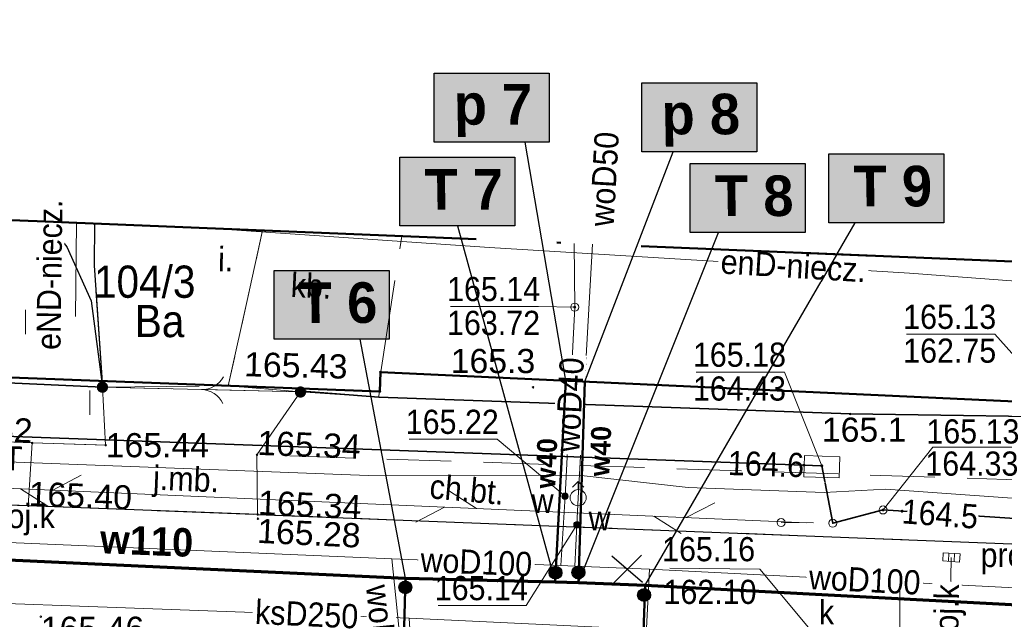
# Model space of a CAD drawing. Extents: x 0 to 7432618, y -40 to 5712028.
# Tile 111 of 165: x 7431175 to 7431206, y 5711972 to 5711991. Entities that reach past the tile are written whole.
import ezdxf
from ezdxf.enums import TextEntityAlignment as Align

# ---------------------------------------------------------------- set-up
doc = ezdxf.new("R2010")
doc.units = 0
doc.header["$MEASUREMENT"] = 0
for name, pattern in [('1 1', [2, 1, -1]), ('2 1', [3, 2, -1]), ('3 1', [4, 3, -1]), ('EGUG', [2, 1, -1]), ('MPGOO', [8.05, 6, -1, 0.05, -1])]:
    doc.linetypes.add(name, pattern=pattern)
for name, color, linetype, lineweight in [('EGDE', 7, 'Continuous', 20), ('EGDE_O', 7, 'Continuous', 20), ('EGPG', 7, 'Continuous', 20), ('EGUG', 7, 'Continuous', 60), ('EGUG_O', 7, 'Continuous', 20), ('granica', 94, 'Continuous', 50), ('MP_LINIE_REGULAC', 7, 'Continuous', 5), ('OTK', 7, 'Continuous', 20), ('OTK_O', 7, 'Continuous', 20), ('OTO', 7, 'Continuous', 20), ('OTRN', 7, 'Continuous', 20), ('OTRN_O', 7, 'Continuous', 18), ('OTRS', 7, 'Continuous', 20), ('OTRS_O', 7, 'Continuous', 20), ('OTZ', 7, 'Continuous', 20), ('PARSI', 7, 'Continuous', 20), ('woda przyłącze', 140, 'Continuous', 50), ('woda sieć', 150, 'Continuous', 70)]:
    doc.layers.add(name, color=color, linetype=linetype, lineweight=lineweight)
for name, color, linetype, lineweight, true_color in [('rura PRE', 7, 'Continuous', 30, 0x000000), ('SUE', 1, 'Continuous', 20, 0xff0000), ('SUE_O', 1, 'Continuous', 20, 0xff0000), ('SUK', 7, 'Continuous', 20, 0x803300), ('SUK_O', 7, 'Continuous', 20, 0x803300), ('SUL', 7, 'Continuous', 20, 0x000000), ('SUL_O', 7, 'Continuous', 20, 0x000000), ('SUP', 7, 'Continuous', 20, 0x000000), ('SUPS', 7, 'Continuous', 20, 0x000000), ('SUPS_O', 7, 'Continuous', 20, 0x000000), ('SUT', 7, 'Continuous', 20, 0xff9100), ('SUW', 5, 'Continuous', 20, 0x0000ff), ('SUW_O', 5, 'Continuous', 20, 0x0000ff)]:
    doc.layers.add(name, color=color, linetype=linetype, lineweight=lineweight, true_color=true_color)
doc.layers.add('rysunek', color=7, linetype='Continuous')
doc.styles.add('25', font='GOTHIC.TTF', dxfattribs={"oblique": 8, "height": 0.35})
doc.styles.add('BDOT', font='arial.ttf', dxfattribs={"width": 0.9})
doc.styles.add('EGiB', font='arial.ttf', dxfattribs={"width": 0.9})
doc.styles.add('GESUT', font='arial.ttf', dxfattribs={"width": 0.9})
doc.linetypes.add('OTOO', pattern='A,7.5,[30,msgB.shx,S=1.28,R=0,X=0,Y=0],7.5', length=15)

# ---------------------------------------------------------------- blocks, each defined once
blk = doc.blocks.new('oto')
at = {"layer": 'OTO', "color": 0, "const_width": 0.35}
blk.add_lwpolyline([(-0.175, 0, 1), (0.175, 0, 1)], format="xyb", close=True, dxfattribs=at)
blk = doc.blocks.new('OTOB')
at = {"color": 0}
for centre, start, end in [((-1.5, 0), 0, 63.26058), ((1.5, 0), 116.73942, 180)]:
    blk.add_arc(centre, 1.5, start, end, dxfattribs=at)
blk = doc.blocks.new('OTRS')
at = {"color": 0}
blk.add_circle((0, 0), 0.05, dxfattribs=at)
blk = doc.blocks.new('OTRN')
at = {"color": 0}
blk.add_circle((0, 0), 0.05, dxfattribs=at)
blk = doc.blocks.new('SUTP')
at = {"layer": 'SUT', "color": 0, "lineweight": 18}
for p, q in [((-1, 0.268), (0, 2)), ((1, -1.732), (0, 0))]:
    blk.add_line(p, q, dxfattribs=at)
blk = doc.blocks.new('SUPP')
at = {"color": 0}
blk.add_circle((0, 0), 0.25, dxfattribs=at)
blk = doc.blocks.new('SUWH')
at = {"color": 0}
for p, q in [((-0.35, 0.65), (0, 1)), ((0, 0.5), (0, 1)), ((0, 1), (0.35, 0.65))]:
    blk.add_line(p, q, dxfattribs=at)
blk.add_circle((0, 0), 0.5, dxfattribs=at)
blk = doc.blocks.new('SUPK')
at = {"color": 0}
blk.add_circle((0, 0), 0.25, dxfattribs=at)
blk = doc.blocks.new('SUPS_A')
at = {"layer": 'SUPS', "color": 0, "const_width": 0.09, "flags": 128}
blk.add_lwpolyline([(-0.045, 0, 1), (0.045, 0, 1)], format="xyb", close=True, dxfattribs=at)
at = {"layer": 'SUPS_O', "color": 0, "style": 'GESUT', "width": 0.9}
blk.add_attdef('RZG', text='', height=1.5, dxfattribs=at).set_placement((3.31, -1.44), align=Align.CENTER)
blk.add_attdef('RZD', text='', height=1.5, dxfattribs=at).set_placement((3.31, -2.04), align=Align.TOP_CENTER)
blk = doc.blocks.new('SUWW')
at = {"color": 0}
for radius in [0.2, 0.18, 0.16, 0.14, 0.12, 0.1, 0.08, 0.06, 0.04, 0.02]:
    blk.add_circle((0, 0), radius, dxfattribs=at)
blk = doc.blocks.new('SUKK')
at = {"color": 0}
for p, q in [((-0.15, 0.25), (-0.15, -0.25)), ((0.2, 0.25), (0.2, -0.25))]:
    blk.add_line(p, q, dxfattribs=at)
blk.add_lwpolyline([(-0.5, -0.25), (0.55, -0.25), (0.55, 0.25), (-0.5, 0.25)], close=True, dxfattribs=at)
blk = doc.blocks.new('SUPS_B')
at = {"layer": 'SUPS', "color": 0, "const_width": 0.09, "flags": 128}
blk.add_lwpolyline([(-0.045, 0, 1), (0.045, 0, 1)], format="xyb", close=True, dxfattribs=at)
at = {"layer": 'SUPS_O', "color": 0, "style": 'GESUT', "width": 0.9}
blk.add_attdef('RZEDNA', (1.597, -0.736), '', height=1.5, dxfattribs=at)
blk = doc.blocks.new('mzsk')
at = {"layer": 'PARSI', "color": 0}
for p, q in [((0, -5), (0, 5)), ((5, 0), (-5, 0))]:
    blk.add_line(p, q, dxfattribs=at)
blk = doc.blocks.new('EGPG_b')
at = {"layer": 'EGPG', "lineweight": 0}
h = blk.add_hatch(color=0, dxfattribs=at)
h.dxf.hatch_style = 1
edge = h.paths.add_edge_path()
edge.add_arc((0, 0), 0.09, 0, 360)
blk = doc.blocks.new('SUCW')
at = {"color": 0}
for radius in [0.2, 0.18, 0.16, 0.14, 0.12, 0.1, 0.08, 0.06, 0.04, 0.02]:
    blk.add_circle((0, 0), radius, dxfattribs=at)

msp = doc.modelspace()

# ---------------------------------------------------------------- hatches: boundary and pattern name
at = {"layer": 'woda sieć', "linetype": 'ByBlock'}
for points in [[(7431191.625, 5711989.276), (7431188.06, 5711989.276), (7431188.06, 5711987.137), (7431191.625, 5711987.137)], [(7431198.065, 5711988.976), (7431194.5, 5711988.976), (7431194.5, 5711986.837), (7431198.065, 5711986.837)], [(7431190.565, 5711986.676), (7431187, 5711986.676), (7431187, 5711984.537), (7431190.565, 5711984.537)], [(7431203.865, 5711986.776), (7431200.3, 5711986.776), (7431200.3, 5711984.637), (7431203.865, 5711984.637)], [(7431199.565, 5711986.476), (7431196, 5711986.476), (7431196, 5711984.337), (7431199.565, 5711984.337)], [(7431186.665, 5711983.161), (7431183.1, 5711983.161), (7431183.1, 5711981.022), (7431186.665, 5711981.022)]]:
    msp.add_hatch(color=256, dxfattribs=at).paths.add_polyline_path(points)

# ---------------------------------------------------------------- linework, layer by layer
at = {"layer": 'OTK', "color": 18, "lineweight": 25, "true_color": 0x000000}
for points in [[(7431176.048, 5711984.675), (7431176.68, 5711983.887), (7431177.43, 5711982.217), (7431177.78, 5711979.537)], [(7431177.539, 5711984.613), (7431177.52, 5711983.307), (7431177.78, 5711979.537)], [(7431175.48, 5711975.857), (7431169.15, 5711976.097), (7431150.7, 5711976.787), (7431141.98, 5711977.187), (7431134.021, 5711977.403), (7431107.31, 5711978.407)], [(7431182.59, 5711975.587), (7431175.48, 5711975.857)], [(7431182.59, 5711975.587), (7431211.55, 5711974.457), (7431221.09, 5711974.097), (7431224.73, 5711973.937), (7431235.23, 5711973.497)]]:
    msp.add_lwpolyline(points, dxfattribs=at)
at = {"layer": 'OTK', "color": 18, "linetype": '3 1', "lineweight": 18, "true_color": 0x000000}
for points in [[(7431176.048, 5711984.675), (7431176.68, 5711983.887), (7431177.43, 5711982.217), (7431177.78, 5711979.537), (7431177.52, 5711983.307), (7431177.539, 5711984.613)], [(7431177.539, 5711984.613), (7431177.52, 5711983.307), (7431177.78, 5711979.537), (7431181.68, 5711979.577), (7431182.743, 5711984.398)], [(7431182.743, 5711984.398), (7431181.68, 5711979.577), (7431183.92, 5711979.387), (7431186.344, 5711979.231), (7431186.395, 5711979.879), (7431187.058, 5711984.22)]]:
    msp.add_lwpolyline(points, dxfattribs=at)
msp.add_lwpolyline([(7431182.57, 5711977.437), (7431183.92, 5711979.387), (7431177.78, 5711979.537), (7431177.88, 5711977.737), (7431175.6, 5711977.807), (7431175.48, 5711975.857), (7431182.59, 5711975.587)], close=True, dxfattribs=at)
at = {"layer": 'OTK', "color": 18, "linetype": '2 1', "lineweight": 18, "true_color": 0x000000}
for points in [[(7431175.6, 5711977.807), (7431169.04, 5711978.067), (7431156.9, 5711978.737), (7431146.32, 5711979.067), (7431141.15, 5711979.077), (7431141.14, 5711978.757), (7431141.98, 5711977.187), (7431150.7, 5711976.787), (7431169.15, 5711976.097), (7431175.48, 5711975.857)], [(7431211.55, 5711974.457), (7431221.09, 5711974.097), (7431221.25, 5711976.127), (7431221.99, 5711976.147), (7431222.09, 5711977.867), (7431221.01, 5711977.857), (7431220.98, 5711976.127), (7431209.58, 5711976.547), (7431182.57, 5711977.437), (7431182.59, 5711975.587)]]:
    msp.add_lwpolyline(points, close=True, dxfattribs=at)
at = {"layer": 'OTO', "color": 18, "linetype": 'OTOO', "lineweight": 35, "true_color": 0x000000}
for points in [[(7431177.78, 5711979.537), (7431156.92, 5711980.487)], [(7431183.98, 5711979.417), (7431186.344, 5711979.231)], [(7431209.382, 5711978.585), (7431200.96, 5711978.707), (7431186.344, 5711979.231)]]:
    msp.add_lwpolyline(points, dxfattribs=at)
at = {"layer": 'OTO', "color": 18, "lineweight": 18, "true_color": 0x000000}
msp.add_lwpolyline([(7431183.92, 5711979.387), (7431177.78, 5711979.537)], dxfattribs=at)
at = {"layer": 'OTZ', "color": 18, "linetype": 'Continuous', "lineweight": 18, "true_color": 0x000000}
for p, q in [((7431175.39, 5711981.182, 167.96), (7431175.39, 5711981.932, 167.96)), ((7431177.39, 5711978.682, 167.96), (7431177.39, 5711979.432, 167.96))]:
    msp.add_line(p, q, dxfattribs=at)
at = {"layer": 'OTZ', "color": 18, "linetype": '2 1', "lineweight": 18, "true_color": 0x000000}
for points in [[(7431157.359, 5711985.446), (7431156.92, 5711980.487), (7431156.9, 5711978.737), (7431169.04, 5711978.067), (7431175.6, 5711977.807), (7431177.88, 5711977.737), (7431177.78, 5711979.537)], [(7431177.78, 5711979.537), (7431177.43, 5711982.217), (7431176.68, 5711983.887), (7431176.048, 5711984.675)]]:
    msp.add_lwpolyline(points, dxfattribs=at)
at = {"layer": 'rura PRE', "color": 1, "elevation": 167.96, "flags": 128}
for points in [[(7431194.525, 5711973.472), (7431193.571, 5711974.294)], [(7431193.603, 5711973.438), (7431194.493, 5711974.328)]]:
    msp.add_lwpolyline(points, dxfattribs=at)
at = {"layer": 'rysunek', "linetype": 'ByBlock', "transparency": 33554676, "elevation": 167.96}
for points in [[(7431188.06, 5711989.276), (7431191.625, 5711989.276), (7431191.625, 5711987.137), (7431188.06, 5711987.137)], [(7431188.06, 5711989.276), (7431191.625, 5711989.276), (7431191.625, 5711987.137), (7431188.06, 5711987.137)], [(7431194.5, 5711988.976), (7431198.065, 5711988.976), (7431198.065, 5711986.837), (7431194.5, 5711986.837)], [(7431194.5, 5711988.976), (7431198.065, 5711988.976), (7431198.065, 5711986.837), (7431194.5, 5711986.837)], [(7431187, 5711986.676), (7431190.565, 5711986.676), (7431190.565, 5711984.537), (7431187, 5711984.537)], [(7431187, 5711986.676), (7431190.565, 5711986.676), (7431190.565, 5711984.537), (7431187, 5711984.537)], [(7431200.3, 5711986.776), (7431203.865, 5711986.776), (7431203.865, 5711984.637), (7431200.3, 5711984.637)], [(7431200.3, 5711986.776), (7431203.865, 5711986.776), (7431203.865, 5711984.637), (7431200.3, 5711984.637)], [(7431196, 5711986.476), (7431199.565, 5711986.476), (7431199.565, 5711984.337), (7431196, 5711984.337)], [(7431196, 5711986.476), (7431199.565, 5711986.476), (7431199.565, 5711984.337), (7431196, 5711984.337)], [(7431183.1, 5711983.161), (7431186.665, 5711983.161), (7431186.665, 5711981.022), (7431183.1, 5711981.022)], [(7431183.1, 5711983.161), (7431186.665, 5711983.161), (7431186.665, 5711981.022), (7431183.1, 5711981.022)]]:
    msp.add_lwpolyline(points, close=True, dxfattribs=at)
at = {"layer": 'SUE', "color": 1, "lineweight": 18, "true_color": 0xff0000}
msp.add_lwpolyline([(7431176.979, 5711984.636), (7431176.94, 5711981.727)], dxfattribs=at)
msp.add_lwpolyline([(7431180.538, 5711984.489), (7431181.49, 5711984.437), (7431189.78, 5711983.867), (7431202.8, 5711983.077), (7431206.64, 5711982.787, 0.290309), (7431207.677, 5711983.369)], format="xyb", dxfattribs=at)
at = {"layer": 'SUK', "color": 36, "linetype": '3 1', "lineweight": 18, "true_color": 0x803300}
msp.add_lwpolyline([(7431204.088, 5711974.256), (7431204.025, 5711970.285)], dxfattribs=at)
at = {"layer": 'SUK', "color": 36, "lineweight": 18, "true_color": 0x803300}
for points in [[(7431281.25, 5711969.137), (7431240.869, 5711970.168), (7431222.442, 5711970.784), (7431208.09, 5711971.376), (7431206.523, 5711971.492), (7431199.927, 5711971.771), (7431187.294, 5711972.374), (7431164.571, 5711973.199), (7431159.98, 5711973.277)], [(7431187.833, 5711963.433), (7431187.294, 5711972.374)]]:
    msp.add_lwpolyline(points, dxfattribs=at)
at = {"layer": 'SUL', "color": 18, "lineweight": 18, "true_color": 0x000000}
msp.add_lwpolyline([(7431273.668, 5711973.487), (7431207.434, 5711975.992), (7431202.063, 5711976.373), (7431200.154, 5711976.267), (7431195.939, 5711976.426), (7431192.53, 5711976.802), (7431186.016, 5711976.801), (7431108.245, 5711979.742), (7431106.746, 5711979.798), (7431045.07, 5711982.13), (7431044.284, 5711981.694), (7431044.011, 5711974.669), (7431043.244, 5711974.232), (7431015.548, 5711969.656), (7431015.17, 5711969.615)], dxfattribs=at)
at = {"layer": 'SUL', "color": 18, "lineweight": 35, "true_color": 0x000000}
msp.add_lwpolyline([(7431245.323, 5711973.501), (7431211.42, 5711975.107), (7431201.98, 5711975.727), (7431200.42, 5711975.317), (7431200.08, 5711977.097), (7431156.52, 5711978.677)], dxfattribs=at)
at = {"layer": 'SUP', "color": 30, "lineweight": 18, "true_color": 0xff9100}
msp.add_lwpolyline([(7431199.54, 5711977.417), (7431199.52, 5711976.757), (7431200.62, 5711976.727), (7431200.64, 5711977.377)], close=True, dxfattribs=at)
at = {"layer": 'SUP', "color": 18, "linetype": '1 1', "lineweight": 18, "true_color": 0x000000}
msp.add_lwpolyline([(7431198.82, 5711975.337), (7431200.42, 5711975.317)], dxfattribs=at)
at = {"layer": 'SUPS', "color": 5, "linetype": 'Continuous', "true_color": 0x0000ff}
msp.add_lwpolyline([(7431192.422, 5711982.019), (7431191.302, 5711982.043), (7431188.566, 5711982.043)], dxfattribs=at)
at = {"layer": 'SUPS', "color": 36, "linetype": 'Continuous', "true_color": 0x803300}
for points in [[(7431206.755, 5711979.713), (7431205.444, 5711981.182), (7431202.706, 5711981.182)], [(7431199.927, 5711971.771), (7431198.161, 5711973.887), (7431195.373, 5711973.917)]]:
    msp.add_lwpolyline(points, dxfattribs=at)
at = {"layer": 'SUPS', "color": 30, "linetype": 'Continuous', "true_color": 0xff9100}
for points in [[(7431200.08, 5711977.097), (7431198.928, 5711980.007), (7431196.188, 5711980.007)], [(7431201.98, 5711975.727), (7431203.527, 5711977.675), (7431206.075, 5711977.675)]]:
    msp.add_lwpolyline(points, dxfattribs=at)
at = {"layer": 'SUT', "color": 30, "lineweight": 18, "true_color": 0xff9100}
for points in [[(7431291.853, 5711972.356), (7431286.55, 5711972.587), (7431276.57, 5711972.547), (7431271.91, 5711972.747), (7431256.3, 5711973.237), (7431246.298, 5711973.467), (7431245.79, 5711973.627), (7431245.323, 5711973.501), (7431211.42, 5711975.107), (7431201.98, 5711975.727), (7431200.42, 5711975.317), (7431200.08, 5711977.097), (7431156.52, 5711978.677), (7431143.42, 5711979.197), (7431142.66, 5711979.427), (7431142.36, 5711979.437), (7431142.06, 5711979.467), (7431141.96, 5711979.237), (7431119.85, 5711980.187), (7431109.26, 5711980.687)], [(7431128.97, 5711978.357), (7431165, 5711976.827), (7431199.62, 5711975.327)]]:
    msp.add_lwpolyline(points, dxfattribs=at)
at = {"layer": 'SUW', "color": 5, "lineweight": 18, "true_color": 0x0000ff}
for points in [[(7431193.008, 5711984.518), (7431193.007, 5711984.506)], [(7431192.407, 5711983.999), (7431192.422, 5711982.019)], [(7431192.977, 5711983.976), (7431192.53, 5711976.107), (7431192.49, 5711975.267), (7431192.422, 5711973.985)], [(7431192.422, 5711982.019), (7431192.12, 5711976.157), (7431191.989, 5711974.002)], [(7431111.788, 5711976.898), (7431118.547, 5711976.67), (7431124.168, 5711976.579), (7431136.481, 5711976.193), (7431148.543, 5711975.76), (7431164.178, 5711975.168), (7431186.755, 5711974.213), (7431191.989, 5711974.002), (7431192.422, 5711973.985), (7431194.743, 5711973.894), (7431208.08, 5711973.211)], [(7431186.755, 5711974.213), (7431187.307, 5711968.758)], [(7431194.743, 5711973.894), (7431194.241, 5711964.098)]]:
    msp.add_lwpolyline(points, dxfattribs=at)
at = {"layer": 'woda przyłącze', "elevation": 167.96, "flags": 128}
for points in [[(7431186.976, 5711966.457), (7431187.178, 5711973.607)], [(7431194.609, 5711973.399), (7431194.347, 5711966.179)]]:
    msp.add_lwpolyline(points, dxfattribs=at)

# ---------------------------------------------------------------- block references
at = {"layer": 'OTO', "color": 18, "true_color": 0x000000, "xscale": 0.5, "yscale": 0.5, "zscale": 0.5, "rotation": 268.6005443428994}
msp.add_blockref('OTOB', (7431180.85, 5711979.462, 167.96), dxfattribs=at)
at = {"layer": 'OTO', "color": 18, "true_color": 0x000000, "xscale": 0.5, "yscale": 0.5, "zscale": 0.5}
for p in [(7431177.78, 5711979.537, 167.96), (7431183.92, 5711979.387, 167.96)]:
    msp.add_blockref('oto', p, dxfattribs=at)
at = {"layer": 'OTRN', "color": 18, "true_color": 0x000000}
ref = msp.add_blockref('OTRN', (7431191.13, 5711979.533, 167.96), dxfattribs=dict(at, xscale=0.5, yscale=0.5, zscale=0.5))
ref.add_attrib('RZEDNA', '165.3', dxfattribs={"layer": 'OTRN_O', "color": 0, "height": 0.75, "style": 'BDOT'}).set_placement((7431188.576, 5711980.723, 333.26), align=Align.TOP_LEFT)
ref = msp.add_blockref('OTRN', (7431200.96, 5711978.707, 167.96), dxfattribs=dict(at, xscale=0.5, yscale=0.5, zscale=0.5, rotation=359.9999999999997))
ref.add_attrib('RZEDNA', '165.1', dxfattribs={"layer": 'OTRN_O', "color": 0, "height": 0.75, "style": 'BDOT'}).set_placement((7431200.082, 5711978.593, 333.06), align=Align.TOP_LEFT)
at = {"layer": 'OTRS', "color": 18, "true_color": 0x000000}
ref = msp.add_blockref('OTRS', (7431183.92, 5711979.387, 167.96), dxfattribs=dict(at, xscale=0.5, yscale=0.5, zscale=0.5, rotation=359.9999999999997))
ref.add_attrib('RZEDNA', '165.43', dxfattribs={"layer": 'OTRS_O', "color": 0, "height": 0.75, "rotation": 358.6, "style": 'BDOT'}).set_placement((7431185.387, 5711980.548, 333.39), align=Align.TOP_RIGHT)
ref = msp.add_blockref('OTRS', (7431175.6, 5711977.807, 167.96), dxfattribs=dict(at, xscale=0.5, yscale=0.5, zscale=0.5, rotation=359.9999999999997))
ref.add_attrib('RZEDNA', '165.52', dxfattribs={"layer": 'OTRS_O', "color": 0, "height": 0.75, "rotation": 357.7, "style": 'BDOT'}).set_placement((7431175.6, 5711977.807, 333.48), align=Align.RIGHT)
ref = msp.add_blockref('OTRS', (7431177.88, 5711977.737, 167.96), dxfattribs=dict(at, xscale=0.5, yscale=0.5, zscale=0.5, rotation=359.9999999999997))
ref.add_attrib('RZEDNA', '165.44', dxfattribs={"layer": 'OTRS_O', "color": 0, "height": 0.75, "style": 'BDOT'}).set_placement((7431177.88, 5711977.737, 333.4), align=Align.MIDDLE_LEFT)
ref = msp.add_blockref('OTRS', (7431182.57, 5711977.437, 167.96), dxfattribs=dict(at, xscale=0.5, yscale=0.5, zscale=0.5, rotation=359.9999999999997))
ref.add_attrib('RZEDNA', '165.34', (7431182.57, 5711977.437, 333.3), dxfattribs={"layer": 'OTRS_O', "color": 0, "height": 0.75, "rotation": 357.8, "style": 'BDOT'})
ref = msp.add_blockref('OTRS', (7431175.48, 5711975.857, 167.96), dxfattribs=dict(at, xscale=0.5, yscale=0.5, zscale=0.5, rotation=359.9999999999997))
ref.add_attrib('RZEDNA', '165.40', (7431175.48, 5711975.857, 333.36), dxfattribs={"layer": 'OTRS_O', "color": 0, "height": 0.75, "rotation": 357.8, "style": 'BDOT'})
ref = msp.add_blockref('OTRS', (7431182.59, 5711975.587, 167.96), dxfattribs=dict(at, xscale=0.5, yscale=0.5, zscale=0.5, rotation=359.9999999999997))
ref.add_attrib('RZEDNA', '165.34', (7431182.59, 5711975.587, 333.3), dxfattribs={"layer": 'OTRS_O', "color": 0, "height": 0.75, "rotation": 357.3, "style": 'BDOT'})
ref = msp.add_blockref('OTRS', (7431182.6, 5711975.457, 167.96), dxfattribs=dict(at, xscale=0.5, yscale=0.5, zscale=0.5, rotation=359.9999999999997))
ref.add_attrib('RZEDNA', '165.28', dxfattribs={"layer": 'OTRS_O', "color": 0, "height": 0.75, "rotation": 357.3, "style": 'BDOT'}).set_placement((7431182.6, 5711975.457, 333.24), align=Align.TOP_LEFT)
ref = msp.add_blockref('OTRS', (7431175.87, 5711972.417, 167.96), dxfattribs=dict(at, xscale=0.5, yscale=0.5, zscale=0.5))
ref.add_attrib('RZEDNA', '165.46', dxfattribs={"layer": 'OTRS_O', "color": 0, "height": 0.75, "style": 'BDOT'}).set_placement((7431175.87, 5711972.417, 333.42), align=Align.TOP_LEFT)
at = {"layer": 'rura PRE', "rotation": 17.53284092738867}
for p in [(7431191.825, 5711973.78, 167.96), (7431192.535, 5711973.789, 167.96), (7431194.571, 5711973.088, 167.96)]:
    msp.add_blockref('SUCW', p, dxfattribs=at)
at = {"layer": 'SUK', "color": 36, "true_color": 0x803300, "xscale": 0.5, "yscale": 0.5, "zscale": 0.5, "rotation": 356.033122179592}
msp.add_blockref('SUKK', (7431204.088, 5711974.256, 167.96), dxfattribs=at)
at = {"layer": 'SUP', "color": 5, "true_color": 0x0000ff, "xscale": 0.5, "yscale": 0.5, "zscale": 0.5}
msp.add_blockref('SUPK', (7431192.422, 5711982.019, 167.96), dxfattribs=at)
at = {"layer": 'SUP', "color": 30, "true_color": 0xff9100, "xscale": 0.5, "yscale": 0.5, "zscale": 0.5}
msp.add_blockref('SUPK', (7431201.98, 5711975.727, 167.96), dxfattribs=at)
at = {"layer": 'SUP', "color": 18, "true_color": 0x000000, "xscale": 0.5, "yscale": 0.5, "zscale": 0.5}
for p in [(7431198.82, 5711975.337, 167.96), (7431198.82, 5711975.337, 167.96), (7431200.42, 5711975.317, 167.96), (7431200.42, 5711975.317, 167.96)]:
    msp.add_blockref('SUPP', p, dxfattribs=at)
at = {"layer": 'SUPS', "color": 5, "true_color": 0x0000ff}
ref = msp.add_blockref('SUPS_A', (7431192.422, 5711982.019, 167.96), dxfattribs=dict(at, xscale=0.5, yscale=0.5, zscale=0.5))
ref.add_attrib('RZG', '165.14', dxfattribs={"layer": 'SUPS_O', "color": 0, "height": 0.75, "style": 'GESUT', "width": 0.9}).set_placement((7431191.348, 5711982.206, 333.1), align=Align.RIGHT)
ref.add_attrib('RZD', '163.72', dxfattribs={"layer": 'SUPS_O', "color": 0, "height": 0.75, "style": 'GESUT', "width": 0.9}).set_placement((7431189.905, 5711981.906, 333.1), align=Align.TOP_CENTER)
at = {"layer": 'SUPS', "color": 36, "true_color": 0x803300}
ref = msp.add_blockref('SUPS_A', (7431206.755, 5711979.713, 167.96), dxfattribs=dict(at, xscale=0.5, yscale=0.5, zscale=0.5))
ref.add_attrib('RZG', '165.13', dxfattribs={"layer": 'SUPS_O', "color": 0, "height": 0.75, "style": 'GESUT', "width": 0.9}).set_placement((7431205.487, 5711981.345, 333.09), align=Align.RIGHT)
ref.add_attrib('RZD', '162.75', dxfattribs={"layer": 'SUPS_O', "color": 0, "height": 0.75, "style": 'GESUT', "width": 0.9}).set_placement((7431204.045, 5711981.045, 333.09), align=Align.TOP_CENTER)
at = {"layer": 'SUPS', "color": 30, "true_color": 0xff9100}
ref = msp.add_blockref('SUPS_A', (7431200.08, 5711977.097, 167.96), dxfattribs=dict(at, xscale=0.5, yscale=0.5, zscale=0.5))
ref.add_attrib('RZG', '165.18', dxfattribs={"layer": 'SUPS_O', "color": 0, "height": 0.75, "style": 'GESUT', "width": 0.9}).set_placement((7431198.969, 5711980.17, 333.14), align=Align.RIGHT)
ref.add_attrib('RZD', '164.43', dxfattribs={"layer": 'SUPS_O', "color": 0, "height": 0.75, "style": 'GESUT', "width": 0.9}).set_placement((7431197.527, 5711979.87, 333.14), align=Align.TOP_CENTER)
ref = msp.add_blockref('SUPS_A', (7431201.98, 5711975.727, 167.96), dxfattribs=dict(at, xscale=0.5, yscale=0.5, zscale=0.5))
ref.add_attrib('RZG', '165.13', (7431203.323, 5711977.789, 333.09), dxfattribs={"layer": 'SUPS_O', "color": 0, "height": 0.75, "style": 'GESUT', "width": 0.9})
ref.add_attrib('RZD', '164.33', dxfattribs={"layer": 'SUPS_O', "color": 0, "height": 0.75, "style": 'GESUT', "width": 0.9}).set_placement((7431204.733, 5711977.541, 333.09), align=Align.TOP_CENTER)
at = {"layer": 'SUPS', "color": 36, "true_color": 0x803300}
ref = msp.add_blockref('SUPS_A', (7431199.927, 5711971.771, 167.96), dxfattribs=dict(at, xscale=0.5, yscale=0.5, zscale=0.5))
ref.add_attrib('RZG', '165.16', (7431195.13, 5711974.136, 333.12), dxfattribs={"layer": 'SUPS_O', "color": 0, "height": 0.75, "style": 'GESUT', "width": 0.9})
ref.add_attrib('RZD', '162.10', dxfattribs={"layer": 'SUPS_O', "color": 0, "height": 0.75, "style": 'GESUT', "width": 0.9}).set_placement((7431196.615, 5711973.561, 333.12), align=Align.TOP_CENTER)
at = {"layer": 'SUT', "color": 30, "lineweight": 18, "true_color": 0xff9100, "xscale": 0.5, "yscale": 0.5, "zscale": 0.5}
for p, rotation in [((7431176.239, 5711976.34, 167.96), 87.51906557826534), ((7431188.381, 5711975.814, 167.96), 267.5190655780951), ((7431195.874, 5711975.49, 167.96), 87.51906557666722)]:
    msp.add_blockref('SUTP', p, dxfattribs=dict(at, rotation=rotation))
at = {"layer": 'SUW', "color": 5, "true_color": 0x0000ff, "xscale": 0.5, "yscale": 0.5, "zscale": 0.5}
for name, p in [('SUWH', (7431192.53, 5711976.107, 167.96)), ('SUWW', (7431192.12, 5711976.157, 167.96)), ('SUWW', (7431192.49, 5711975.267, 167.96))]:
    msp.add_blockref(name, p, dxfattribs=at)

# ---------------------------------------------------------------- texts
at = {"layer": 'EGDE_O', "color": 18, "true_color": 0x000000, "insert": (7431177.518, 5711983.309, 167.96), "char_height": 1, "attachment_point": 1, "style": 'EGiB'}
msp.add_mtext('104/3', dxfattribs=at)
at = {"layer": 'EGUG_O', "color": 96, "true_color": 0x008000, "insert": (7431178.782, 5711982.089, 167.96), "char_height": 1, "attachment_point": 1, "style": 'EGiB'}
msp.add_mtext('Ba', dxfattribs=at)
at = {"layer": 'OTK_O', "color": 18, "true_color": 0x000000, "char_height": 0.75, "attachment_point": 5, "style": 'BDOT'}
for s, insert, rotation in [('i.', (7431181.602, 5711983.505, 167.96), 358.5), ('kb.', (7431184.251, 5711982.677, 167.96), 357.3), ('j.mb.', (7431180.37, 5711976.577, 167.96), 357.7), ('ch.bt.', (7431189.08, 5711976.356, 167.96), 354.8)]:
    msp.add_mtext(s, dxfattribs=dict(at, insert=insert, rotation=rotation))
at = {"layer": 'SUK_O', "color": 36, "true_color": 0x803300, "char_height": 0.75, "attachment_point": 7, "style": 'GESUT'}
for s, insert in [('proj.k', (7431174, 5711974.937, 167.96)), ('proj.k', (7431205.003, 5711973.73, 167.96)), ('k', (7431199.99, 5711972.178, 167.96))]:
    msp.add_mtext(s, dxfattribs=dict(at, insert=insert))
at = {"layer": 'SUL_O', "color": 18, "true_color": 0x000000, "insert": (7431173.772, 5711977.264, 167.96), "char_height": 0.75, "attachment_point": 5, "rotation": 357.8, "style": 'GESUT'}
msp.add_mtext('proj.KT', dxfattribs=at)
at = {"layer": 'SUW_O', "color": 5, "true_color": 0x0000ff, "char_height": 0.75, "attachment_point": 7, "style": 'GESUT'}
for insert in [(7431191.085, 5711975.636, 167.96), (7431192.852, 5711975.096, 167.96)]:
    msp.add_mtext('w', dxfattribs=dict(at, insert=insert))
at = {"layer": 'woda przyłącze', "color": 0, "char_height": 1.26, "attachment_point": 1, "style": '25'}
for s, insert in [('\\fCentury Gothic|b1|i0;\\Q-1;p 7', (7431188.682, 5711988.941, 167.96)), ('\\fCentury Gothic|b1|i0;\\Q-1;p 8', (7431195.122, 5711988.641, 167.96)), ('\\fCentury Gothic|b1|i0;\\Q-1;T 7', (7431187.778, 5711986.305, 167.96)), ('\\fCentury Gothic|b1|i0;\\Q-1;T 9', (7431201.078, 5711986.405, 167.96)), ('\\fCentury Gothic|b1|i0;\\Q-1;T 8', (7431196.778, 5711986.105, 167.96)), ('\\fCentury Gothic|b1|i0;\\Q-1;T 6', (7431183.878, 5711982.79, 167.96))]:
    msp.add_mtext_dynamic_manual_height_columns(s, width=15.63873, gutter_width=5, heights=[0], dxfattribs=dict(at, insert=insert))
at = {"layer": 'woda przyłącze', "insert": (7431192.874, 5711976.791, 167.96), "char_height": 0.6174, "attachment_point": 1, "rotation": 87.6233, "style": '25'}
msp.add_mtext_dynamic_manual_height_columns('\\fCentury Gothic|b1|i0;\\Q-1;w40', width=7.66298, gutter_width=5, heights=[0], dxfattribs=at)
at = {"layer": 'woda sieć', "insert": (7431177.736, 5711975.267, 167.96), "char_height": 0.882, "attachment_point": 1, "rotation": 357.6962, "style": '25'}
msp.add_mtext_dynamic_manual_height_columns('\\fCentury Gothic|b1|i0;\\Q-1;w110', width=10.94711, gutter_width=5, heights=[0], dxfattribs=at)

# ---------------------------------------------------------------- next in the draw order: texts
at = {"layer": 'SUE_O', "color": 1, "true_color": 0xff0000, "char_height": 0.75, "attachment_point": 5, "style": 'GESUT', "bg_fill": 3, "box_fill_scale": 1.1, "bg_fill_color": 256, "bg_fill_transparency": 0}
for s, insert, rotation in [('eND-niecz.', (7431176.14, 5711983.025, 167.96), 89.2341), ('enD-niecz.', (7431199.2, 5711983.296, 167.96), 356.5)]:
    msp.add_mtext(s, dxfattribs=dict(at, insert=insert, rotation=rotation))
at = {"layer": 'SUK_O', "color": 36, "true_color": 0x803300, "char_height": 0.75, "attachment_point": 5, "style": 'GESUT', "bg_fill": 3, "box_fill_scale": 1.1, "bg_fill_color": 256, "bg_fill_transparency": 0}
for s, insert, rotation in [('proj.k', (7431204.057, 5711972.27, 167.96), 89.0931), ('ksD250', (7431184.113, 5711972.49, 167.96), 357.3)]:
    msp.add_mtext(s, dxfattribs=dict(at, insert=insert, rotation=rotation))
at = {"layer": 'SUW_O', "color": 5, "true_color": 0x0000ff, "char_height": 0.75, "attachment_point": 5, "style": 'GESUT', "bg_fill": 3, "box_fill_scale": 1.1, "bg_fill_color": 256, "bg_fill_transparency": 0}
for s, insert, rotation in [('woD50', (7431193.34, 5711985.992, 167.96), 86.7), ('woD40', (7431192.266, 5711978.992, 167.96), 87.1), ('woD100', (7431189.372, 5711974.107, 167.96), 357.7), ('woD100', (7431201.412, 5711973.553, 167.96), 357.1)]:
    msp.add_mtext(s, dxfattribs=dict(at, insert=insert, rotation=rotation))

# ---------------------------------------------------------------- next in the draw order: linework, layer by layer
at = {"layer": 'EGDE', "color": 18, "lineweight": 18, "true_color": 0x000000}
for points in [[(7431157.22, 5711980.507), (7431186.38, 5711979.407), (7431186.4, 5711980.007), (7431209.42, 5711978.937), (7431209.783, 5711983.282)], [(7431256.61, 5711975.797), (7431236.16, 5711977.487), (7431209.4, 5711978.587), (7431209.42, 5711978.937), (7431186.4, 5711980.007), (7431186.38, 5711979.407), (7431157.22, 5711980.507), (7431137.17, 5711981.257)]]:
    msp.add_lwpolyline(points, dxfattribs=at)
at = {"layer": 'EGUG', "color": 96, "linetype": 'EGUG', "lineweight": 18, "true_color": 0x008000}
msp.add_lwpolyline([(7431034.343, 5711999.459), (7431035.64, 5711990.377), (7431049.95, 5711984.527), (7431066.87, 5711983.897), (7431075.86, 5711983.567), (7431137.17, 5711981.257), (7431157.22, 5711980.507), (7431186.38, 5711979.407), (7431186.4, 5711980.007), (7431209.42, 5711978.937)], dxfattribs=at)
at = {"layer": 'EGUG', "color": 96, "linetype": 'EGUG', "lineweight": 13, "true_color": 0x008000}
msp.add_lwpolyline([(7431274.313, 5711980.643), (7431274.73, 5711976.147), (7431256.64, 5711976.847), (7431256.61, 5711975.797), (7431236.16, 5711977.487), (7431209.4, 5711978.587), (7431209.42, 5711978.937), (7431186.4, 5711980.007), (7431186.38, 5711979.407), (7431157.22, 5711980.507), (7431137.17, 5711981.257), (7431075.86, 5711983.567), (7431066.87, 5711983.897), (7431049.95, 5711984.527), (7431035.64, 5711990.377), (7431038.07, 5711971.517), (7431068.55, 5711970.417), (7431083.15, 5711970.007), (7431109.36, 5711969.267), (7431110.623, 5711956.858)], dxfattribs=at)
at = {"layer": 'MP_LINIE_REGULAC', "color": 7, "linetype": 'MPGOO', "lineweight": 50, "ltscale": 2.5, "flags": 128}
msp.add_lwpolyline([(7431036.4, 5712000.057), (7431054.17, 5711989.707), (7431233.86, 5711982.287), (7431271.17, 5711980.717), (7431291.199, 5711980.243), (7431293.548, 5711951.88), (7431030.54, 5711959.037), (7431015.642, 5711959.907), (7431014.007, 5711993.544)], close=True, dxfattribs=at)
at = {"layer": 'rysunek', "elevation": 167.96, "flags": 128}
for points in [[(7431192.144, 5711979.74), (7431190.881, 5711987.137)], [(7431192.735, 5711979.713), (7431195.469, 5711986.837)], [(7431188.783, 5711984.537), (7431191.81, 5711973.497)]]:
    msp.add_lwpolyline(points, dxfattribs=at)
at = {"layer": 'SUPS', "color": 5, "linetype": 'Continuous', "true_color": 0x0000ff}
for points in [[(7431192.12, 5711976.157), (7431190.016, 5711977.924), (7431187.285, 5711977.924)], [(7431192.49, 5711975.267), (7431190.921, 5711972.765), (7431188.185, 5711972.765)]]:
    msp.add_lwpolyline(points, dxfattribs=at)
at = {"layer": 'woda przyłącze', "elevation": 167.96, "flags": 128}
for points in [[(7431191.81, 5711973.497), (7431192.144, 5711979.74)], [(7431192.534, 5711973.477), (7431192.735, 5711979.713)]]:
    msp.add_lwpolyline(points, dxfattribs=at)

# ---------------------------------------------------------------- next in the draw order: block references
at = {"layer": 'PARSI', "xscale": 0.5, "yscale": 0.5, "zscale": 0.5}
msp.add_blockref('mzsk', (7431202.5, 5711970.937, 167.96), dxfattribs=at)
at = {"layer": 'SUPS', "color": 5, "true_color": 0x0000ff}
ref = msp.add_blockref('SUPS_A', (7431192.12, 5711976.157, 167.96), dxfattribs=dict(at, xscale=0.5, yscale=0.5, zscale=0.5))
ref.add_attrib('RZG', '165.22', dxfattribs={"layer": 'SUPS_O', "color": 0, "height": 0.75, "style": 'GESUT', "width": 0.9}).set_placement((7431190.066, 5711978.462, 333.18), align=Align.MIDDLE_RIGHT)
ref = msp.add_blockref('SUPS_A', (7431192.49, 5711975.267, 167.96), dxfattribs=dict(at, xscale=0.5, yscale=0.5, zscale=0.5))
ref.add_attrib('RZG', '165.14', dxfattribs={"layer": 'SUPS_O', "color": 0, "height": 0.75, "style": 'GESUT', "width": 0.9}).set_placement((7431190.966, 5711973.303, 333.1), align=Align.MIDDLE_RIGHT)

# ---------------------------------------------------------------- next in the draw order: texts
at = {"layer": 'woda przyłącze', "insert": (7431191.2, 5711976.414, 167.96), "char_height": 0.6174, "attachment_point": 1, "rotation": 87.6233, "style": '25'}
msp.add_mtext_dynamic_manual_height_columns('\\fCentury Gothic|b1|i0;\\Q-1;w40', width=7.66298, gutter_width=5, heights=[0], dxfattribs=at)

# ---------------------------------------------------------------- next in the draw order: block references
at = {"layer": 'EGPG', "color": 18, "true_color": 0x000000, "xscale": 0.5, "yscale": 0.5, "zscale": 0.5}
msp.add_blockref('EGPG_b', (7431186.38, 5711979.407, 167.96), dxfattribs=at)

# ---------------------------------------------------------------- next in the draw order: texts
at = {"layer": 'SUW_O', "color": 5, "true_color": 0x0000ff, "insert": (7431186.411, 5711972.467, 167.96), "char_height": 0.75, "attachment_point": 5, "rotation": 275.7803, "style": 'GESUT', "bg_fill": 3, "box_fill_scale": 1.1, "bg_fill_color": 256, "bg_fill_transparency": 0}
msp.add_mtext('woD', dxfattribs=at)

# ---------------------------------------------------------------- next in the draw order: wipeouts: each hides what was drawn before it
for points in [[(7431196.738, 5711976.775), (7431197.555, 5711976.663), (7431200.291, 5711976.582), (7431199.473, 5711976.694)], [(7431202.639, 5711975.257), (7431202.821, 5711976.062), (7431204.955, 5711975.925), (7431204.919, 5711975.136)]]:
    msp.add_wipeout(points).translate(0, 0, 167.96).dxf.layer = 'SUPS_O'

# ---------------------------------------------------------------- next in the draw order: linework, layer by layer
at = {"layer": 'rysunek', "elevation": 167.96, "flags": 128}
for points in [[(7431194.609, 5711973.399), (7431201.118, 5711984.637)], [(7431192.534, 5711973.477), (7431196.877, 5711984.337)]]:
    msp.add_lwpolyline(points, dxfattribs=at)

# ---------------------------------------------------------------- next in the draw order: block references
at = {"layer": 'EGPG', "color": 18, "true_color": 0x000000, "xscale": 0.5, "yscale": 0.5, "zscale": 0.5}
msp.add_blockref('EGPG_b', (7431186.4, 5711980.007, 167.96), dxfattribs=at)
at = {"layer": 'rura PRE', "rotation": 17.53284092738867}
msp.add_blockref('SUCW', (7431187.171, 5711973.328, 167.96), dxfattribs=at)
at = {"layer": 'SUPS', "color": 30, "true_color": 0xff9100}
ref = msp.add_blockref('SUPS_B', (7431199.531, 5711977.117, 167.96), dxfattribs=dict(at, xscale=0.5, yscale=0.5, zscale=0.5))
ref.add_attrib('RZEDNA', '164.6', dxfattribs={"layer": 'SUPS_O', "color": 0, "height": 0.75, "rotation": 358.3, "style": 'GESUT', "width": 0.9}).set_placement((7431199.531, 5711977.117, 332.56), align=Align.MIDDLE_RIGHT)
ref = msp.add_blockref('SUPS_B', (7431202.568, 5711975.689, 167.96), dxfattribs=dict(at, xscale=0.5, yscale=0.5, zscale=0.5))
ref.add_attrib('RZEDNA', '164.5', dxfattribs={"layer": 'SUPS_O', "color": 0, "height": 0.75, "rotation": 355.8, "style": 'GESUT', "width": 0.9}).set_placement((7431202.568, 5711975.689, 332.46), align=Align.MIDDLE_LEFT)

# ---------------------------------------------------------------- next in the draw order: linework, layer by layer
at = {"layer": 'granica', "elevation": 167.96, "flags": 128}
msp.add_lwpolyline([(7431035.64, 5711990.377), (7431049.95, 5711984.527), (7431075.86, 5711983.567), (7431137.17, 5711981.257), (7431157.22, 5711980.507), (7431186.38, 5711979.407), (7431186.4, 5711980.007), (7431209.42, 5711978.937), (7431209.4, 5711978.587), (7431236.16, 5711977.487), (7431256.61, 5711975.797), (7431256.64, 5711976.847), (7431274.73, 5711976.147), (7431274.319, 5711980.588)], dxfattribs=at)
at = {"layer": 'rysunek', "elevation": 167.96, "flags": 128}
msp.add_lwpolyline([(7431187.178, 5711973.607), (7431185.774, 5711981.022)], dxfattribs=at)
at = {"layer": 'woda sieć', "elevation": 167.96, "flags": 128}
msp.add_lwpolyline([(7431023.672, 5711979.694), (7431024.082, 5711979.684), (7431053.626, 5711978.901), (7431080.441, 5711977.852), (7431112.315, 5711976.383), (7431112.645, 5711976.373), (7431113.004, 5711976.363), (7431113.334, 5711976.354), (7431124.348, 5711976.039), (7431136.246, 5711975.699), (7431164.557, 5711974.653), (7431187.178, 5711973.607), (7431191.81, 5711973.497), (7431192.534, 5711973.477), (7431194.609, 5711973.399), (7431207.527, 5711972.709), (7431223.586, 5711972.483), (7431260.936, 5711971.057), (7431261.266, 5711971.045), (7431271.675, 5711970.81), (7431277.429, 5711970.941), (7431279.3, 5711971.196)], dxfattribs=at)

doc.saveas('drawing.dxf')
